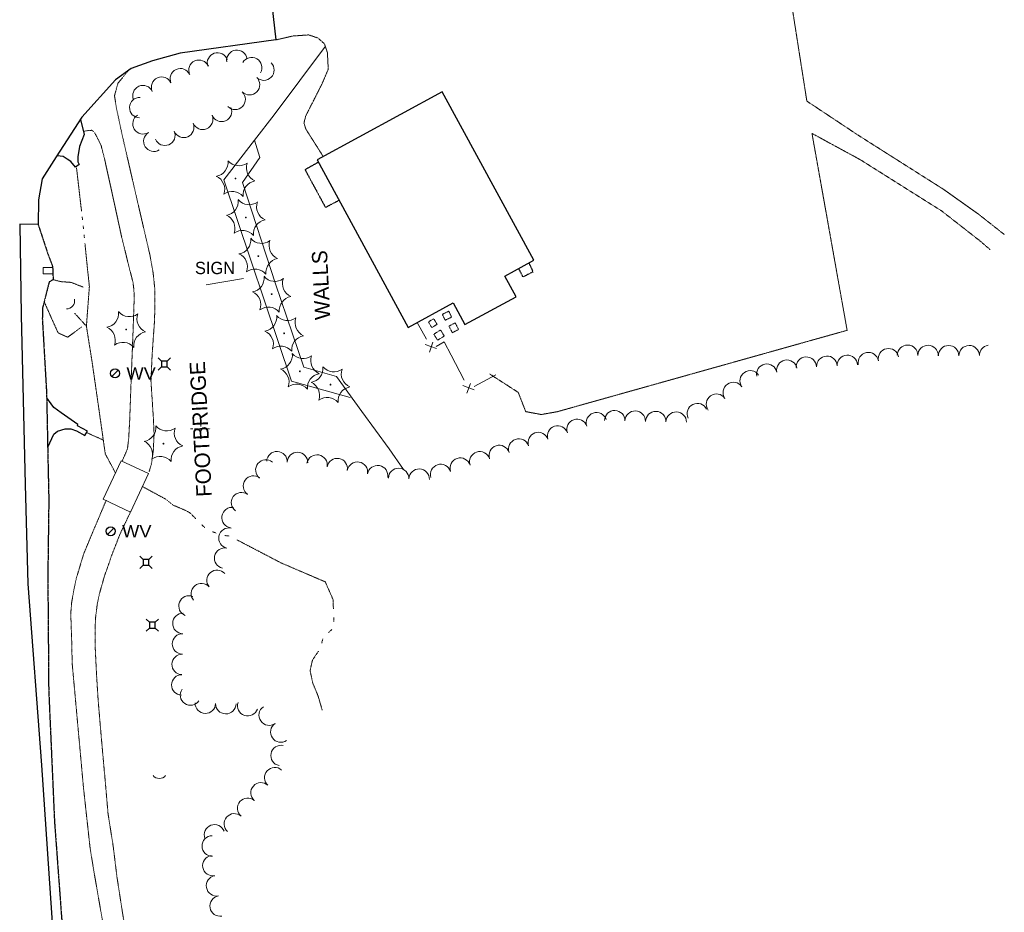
# Model space of a CAD drawing. Extents: x 386588 to 390135, y 96998 to 113606.
# Tile 73 of 93: x 388473 to 388858, y 107226 to 107575. Entities that reach past the tile are written whole.
import ezdxf
from ezdxf.enums import TextEntityAlignment as Align

# ---------------------------------------------------------------- set-up
doc = ezdxf.new("R2010")
doc.units = 0
doc.header["$MEASUREMENT"] = 0
for name, pattern in [('Efo', [1.25, 0.25, -0.075, -0.075, 0.85]), ('Wisdot3', [0.1875, 0.125, -0.0625]), ('Wisdot5', [0.1, 0.05, -0.05]), ('Wisdot6', [0.375, 0.125, -0.0625, 0.03125, -0.0625, 0.03125, -0.0625])]:
    doc.linetypes.add(name, pattern=pattern)
for name, color, linetype, lineweight in [('E_BLD', 241, 'Continuous', 25), ('E_DRN', 40, 'Continuous', 15), ('E_DWY', 2, 'Wisdot3', 15), ('E_LAND_Vegetation', 3, 'Continuous', 15), ('E_MISCPROP_Dash', 241, 'Wisdot3', 15), ('E_MISCPROP_HvyDash', 241, 'Wisdot3', 25), ('E_MISCPROP_Railing', 30, 'Continuous', 15), ('E_PATH_Sidewalk', 2, 'Wisdot5', 15), ('E_RDWY', 21, 'Continuous', 25), ('E_RDWY_Gravel', 21, 'Wisdot3', 25), ('E_SGN', 21, 'Continuous', 15), ('E_UTL_AG_Bold', 30, 'Continuous', 25), ('E_UTL_FO_UG', 30, 'Efo', 15), ('E_UTL_W', 5, 'Continuous', 25), ('E_WTR', 4, 'Wisdot6', 15)]:
    doc.layers.add(name, color=color, linetype=linetype, lineweight=lineweight)
doc.styles.add('Style-dot_font5', font='dot_font5.shx')
doc.styles.add('Style-IGR_FONT_0', font='dot_font15.shx')

# ---------------------------------------------------------------- blocks, each defined once
blk = doc.blocks.new('CULV')
at = {"layer": 'E_DRN'}
blk.add_arc((0, 6.15), 6.15, 216.8699, 323.1301, dxfattribs=at)
blk = doc.blocks.new('*U520')
at = {"color": 0, "linetype": 'ByBlock', "lineweight": -2, "transparency": 16777216}
for p, q in [((0, -1), (0, 1)), ((-1, 0), (1, 0))]:
    blk.add_line(p, q, dxfattribs=at)
blk = doc.blocks.new('INLET')
at = {"layer": 'E_DRN', "flags": 128}
blk.add_lwpolyline([(-7.5, 10), (7.5, 10), (7.5, 0), (-7.5, 0)], close=True, dxfattribs=at)
blk = doc.blocks.new('PED')
at = {"layer": 'E_UTL_AG_Bold'}
for p, q in [((-2.5, 2.5), (-5.33, 5.33)), ((2.5, 2.5), (5.33, 5.33)), ((-2.5, -2.5), (-5.33, -5.33)), ((2.5, -2.5), (5.33, -5.33))]:
    blk.add_line(p, q, dxfattribs=at)
at = {"layer": 'E_UTL_AG_Bold', "flags": 128}
blk.add_lwpolyline([(-2.5, -2.5), (2.5, -2.5), (2.5, 2.5), (-2.5, 2.5)], close=True, dxfattribs=at)
blk = doc.blocks.new('CTRE')
at = {"layer": 'E_LAND_Vegetation'}
blk.add_circle((0, 0), 0.223, dxfattribs=at)
for centre, start, end in [((-11.97, 8.96), 280.2067, 5.9716), ((1.81, 14.92), 220.2113, 305.9762), ((13.83, 5.89), 160.2113, 245.9762), ((-13.83, -5.9), 340.2113, 65.9762), ((-1.81, -14.93), 40.2113, 125.9762)]:
    blk.add_arc(centre, 7.87, start, end, dxfattribs=at)
at = {"layer": 'E_LAND_Vegetation', "extrusion": (0, 0, -1)}
blk.add_arc((-12.03, -9.04), 7.87, 354.0728, 79.7489, dxfattribs=at)
blk = doc.blocks.new('SIGN')
at = {"layer": 'E_SGN', "lineweight": 13, "style": 'Style-dot_font5'}
blk.add_text('SIGN', height=12, dxfattribs=at).set_placement((0, 0), align=Align.MIDDLE_CENTER)
blk = doc.blocks.new('WV')
at = {"layer": 'E_UTL_W'}
blk.add_line((-2.83, -2.83), (2.83, 2.83), dxfattribs=at)
blk.add_circle((0, 0), 4, dxfattribs=at)
at = {"layer": 'E_UTL_W', "style": 'Style-dot_font5', "width": 1.111111}
blk.add_text('WV', height=10.8, dxfattribs=at).set_placement((10, 0), align=Align.MIDDLE_LEFT)

msp = doc.modelspace()

# ---------------------------------------------------------------- linework, layer by layer
at = {"layer": 'E_BLD', "ltscale": 5}
for p, q in [((388638.45, 107547.12), (388589.51, 107520.51)), ((388674.28, 107481.2), (388638.45, 107547.12)), ((388589.51, 107520.51), (388625.14, 107454.95)), ((388662.9, 107475.01), (388674.28, 107481.2)), ((388667.31, 107466.9), (388662.9, 107475.01)), ((388647.34, 107456.04), (388667.31, 107466.9)), ((388625.14, 107454.95), (388642.74, 107464.51)), ((388642.74, 107464.51), (388647.34, 107456.04))]:
    msp.add_line(p, q, dxfattribs=at)
at = {"layer": 'E_DWY', "flags": 128}
for points in [[(388772.98, 107594.72), (388781.03, 107543.46), (388801.13, 107530.11), (388834.88, 107508.7), (388847.9, 107499.45)], [(388591.89, 107521.81), (388585.13, 107532.49), (388584.37, 107534.93), (388585.06, 107537.65), (388591.38, 107550.11), (388593.87, 107555.92), (388593.54, 107562.42), (388592.41, 107565.86), (388589.86, 107568.13), (388586.23, 107569.36), (388579.95, 107568.92), (388573.3, 107567.37)], [(388848.72, 107488.8), (388833.81, 107500.46), (388802.02, 107520.49), (388783.03, 107530.84), (388796.78, 107453.83), (388683.45, 107422), (388677.2, 107420.89), (388671.1, 107422.02), (388668.15, 107429.56), (388656.9, 107436.81)], [(388847.9, 107499.45), (388858.24, 107491.3)], [(388848.72, 107488.8), (388852.65, 107485.42)], [(388498.05, 107470.71), (388493.36, 107472.56), (388489.25, 107472.87), (388486.3, 107473.62)], [(388497.57, 107455.24), (388491.96, 107451.13), (388488.26, 107452.79), (388485.58, 107458.71), (388484.43, 107461.31), (388482.78, 107465.02)]]:
    msp.add_lwpolyline(points, dxfattribs=at)
at = {"layer": 'E_LAND_Vegetation'}
for centre, start, end in [((388558.13, 107559.41), 7.6081, 187.5928), ((388543.33, 107555.53), 24.3936, 204.3783), ((388550.58, 107558.38), 18.5263, 198.5109), ((388563.91, 107556.56), 329.8583, 149.843), ((388536.03, 107552.22), 24.3936, 204.3783), ((388568.71, 107555.6), 225.4198, 45.4045), ((388528.72, 107548.91), 24.3936, 204.3783), ((388563.08, 107549.89), 225.4198, 45.4045), ((388521.42, 107545.6), 24.3936, 204.3783), ((388520.17, 107540.91), 88.1934, 268.1781), ((388557.45, 107544.18), 225.4198, 45.4045), ((388552.14, 107539.46), 202.8485, 22.8332), ((388521.44, 107534.57), 121.9667, 301.9513), ((388544.75, 107536.35), 202.8485, 22.8332), ((388537.36, 107533.23), 202.8485, 22.8332), ((388525.68, 107527.77), 121.9667, 301.9513), ((388529.97, 107530.12), 202.8485, 22.8332), ((388820.4, 107444.07), 359.1025, 179.0871), ((388828.42, 107443.95), 359.1025, 179.0871), ((388836.46, 107443.87), 359.897, 179.8817), ((388844.52, 107443.89), 1.0452, 181.0299), ((388852.54, 107444.03), 99.1755, 181.0299), ((388796.84, 107440.12), 2.556, 182.5407), ((388805.09, 107441.16), 11.1085, 191.0932), ((388812.96, 107442.7), 11.1085, 191.0932), ((388765.37, 107436.66), 11.1978, 191.1824), ((388773.23, 107438.22), 11.1978, 191.1824), ((388780.82, 107439.4), 2.556, 182.5407), ((388788.83, 107439.76), 2.556, 182.5407), ((388758.87, 107434.06), 34.6825, 214.6672), ((388752.27, 107429.5), 34.6825, 214.6672), ((388745.68, 107424.94), 34.6825, 214.6672), ((388738.21, 107421.23), 25.7981, 205.7828), ((388698.77, 107417.64), 18.6995, 198.6842), ((388705.9, 107418.47), 358.7139, 178.6985), ((388713.91, 107418.29), 358.7139, 178.6985), ((388721.93, 107418.11), 358.7139, 178.6985), ((388729.95, 107417.93), 358.7139, 178.6985), ((388691.18, 107415.07), 18.6995, 198.6842), ((388675.99, 107409.93), 18.6995, 198.6842), ((388683.58, 107412.5), 18.6995, 198.6842), ((388668.39, 107407.36), 18.6995, 198.6842), ((388573.81, 107402.46), 357.6411, 177.6258), ((388581.82, 107402.13), 357.6411, 177.6258), ((388653.12, 107402.39), 17.986, 197.9707), ((388660.75, 107404.86), 17.986, 197.9707), ((388569.48, 107399.17), 50.7178, 230.7025), ((388589.48, 107401.13), 350.0142, 169.9988), ((388597.38, 107399.74), 350.0142, 169.9988), ((388605.27, 107398.35), 350.0142, 169.9988), ((388637.86, 107397.44), 17.986, 197.9707), ((388645.49, 107399.91), 17.986, 197.9707), ((388613.18, 107396.97), 350.277, 170.2617), ((388621.4, 107395.86), 358.262, 178.2466), ((388629.42, 107395.61), 358.262, 178.2466), ((388564.66, 107392.93), 54.1838, 234.1685), ((388559.97, 107386.42), 54.1838, 234.1685), ((388556.28, 107380.59), 81.6663, 261.6509), ((388555.05, 107372.53), 77.8317, 257.8164), ((388553.35, 107364.69), 77.8317, 257.8164), ((388550.38, 107356.05), 40.4974, 220.4821), ((388544.28, 107350.85), 40.4974, 220.4821), ((388539.42, 107346.02), 68.769, 248.7536), ((388537.04, 107339.19), 88.9673, 268.9519), ((388536.89, 107331.17), 88.9673, 268.9519), ((388536.75, 107323.16), 88.9673, 268.9519), ((388536.6, 107315.14), 88.9673, 268.9519), ((388540.01, 107311.2), 145.6536, 325.6383), ((388545.8, 107308), 178.7634, 358.7481), ((388553.82, 107307.82), 178.7634, 358.7481), ((388562.38, 107307.01), 161.0805, 341.0652), ((388570.78, 107303.31), 124.6286, 304.6133), ((388575.33, 107296.72), 124.6286, 304.6133), ((388575.42, 107287.52), 78.5096, 258.4943), ((388572.96, 107278.86), 47.923, 227.9076), ((388567.58, 107272.91), 47.923, 227.9076), ((388562.37, 107266.88), 49.2984, 229.283), ((388557.14, 107260.8), 49.2984, 229.283), ((388549.39, 107256.51), 20.1542, 200.1388), ((388548.51, 107252.14), 90.9466, 270.9313), ((388548.77, 107244.47), 100.194, 280.1787), ((388550.18, 107236.58), 100.194, 280.1787), ((388551.6, 107228.69), 100.194, 280.1787)]:
    msp.add_arc(centre, 4.01, start, end, dxfattribs=at)
at = {"layer": 'E_MISCPROP_Dash', "flags": 128}
for points in [[(388642.11, 107458.97), (388639.6, 107457.76), (388638.48, 107460.08), (388641, 107461.29)], [(388636.43, 107456.14), (388634.33, 107454.91), (388633.03, 107457.14), (388635.12, 107458.37)], [(388644.86, 107454.18), (388642.42, 107452.88), (388641.06, 107455.45), (388643.49, 107456.75)], [(388637.8, 107453.94), (388639.24, 107451.57), (388636.58, 107449.97), (388635.14, 107452.33)]]:
    msp.add_lwpolyline(points, close=True, dxfattribs=at)
at = {"layer": 'E_MISCPROP_HvyDash', "flags": 128}
for points in [[(388590.02, 107519.56), (388589.69, 107519.38), (388584.79, 107516.63), (388592.76, 107501.91), (388597.67, 107504.49), (388598.09, 107504.72)], [(388672.34, 107480.14), (388672.39, 107480.05), (388673.96, 107476.68), (388670.04, 107474.69), (388668.54, 107477.67), (388668.37, 107477.98)]]:
    msp.add_lwpolyline(points, dxfattribs=at)
at = {"layer": 'E_MISCPROP_Railing', "ltscale": 5}
for p, q in [((388636.26, 107446.69), (388631.78, 107448.27)), ((388633.46, 107445.3), (388634.8, 107449.15)), ((388650.9, 107430.51), (388646.48, 107432.25)), ((388648.05, 107429.22), (388649.52, 107433.01))]:
    msp.add_line(p, q, dxfattribs=at)
at = {"layer": 'E_MISCPROP_Railing', "flags": 128}
for points in [[(388592.74, 107564.96), (388572.71, 107538.11), (388565.08, 107528.2), (388567.16, 107521.42), (388560.37, 107511.64), (388573.24, 107472), (388584.34, 107439.42), (388597.04, 107435.76), (388607, 107422.06), (388617.72, 107407.44), (388623.27, 107399.43)], [(388602.49, 107427.52), (388579.53, 107433.98), (388552.98, 107512.73), (388565.08, 107528.2)], [(388632.23, 107450.41), (388628.61, 107456.83)], [(388641.99, 107444.05), (388639.25, 107449.32), (388636.08, 107447.53)], [(388647.01, 107434.37), (388641.99, 107444.05)], [(388659.34, 107436.43), (388650.9, 107431.88)]]:
    msp.add_lwpolyline(points, dxfattribs=at)
msp.add_lwpolyline([(388516.53, 107382.74), (388523.58, 107397.8), (388512.86, 107402.82), (388505.81, 107387.76)], close=True, dxfattribs=at)
at = {"layer": 'E_PATH_Sidewalk', "flags": 128}
for points in [[(388515.75, 107555.5), (388511.58, 107550.38), (388510.28, 107545.56), (388511.07, 107540.59), (388513.28, 107530.22), (388520, 107501.09), (388524.15, 107483.21), (388525.4, 107476.24), (388525.99, 107470.53), (388526.12, 107464.98), (388525.93, 107457.45), (388525.02, 107444.56), (388524.54, 107434.04), (388525.5, 107419.26), (388525.76, 107413.26), (388525.47, 107406.9), (388524.75, 107401.71), (388523.79, 107398.43)], [(388498.16, 107531.67), (388499.58, 107531.89), (388501.37, 107532.06), (388502.41, 107531.31), (388503.61, 107529.05), (388505.05, 107526.12), (388506.42, 107520.73), (388510.01, 107504.46), (388513.01, 107490.63), (388516.13, 107477.94), (388517.49, 107472.77), (388517.88, 107469.63), (388517.99, 107466.5), (388517.48, 107451.66), (388516.76, 107433.5), (388516.24, 107418.94), (388515.83, 107411.46), (388515.35, 107407.46), (388513.32, 107402.73)], [(388507.05, 107387.35), (388502.43, 107376.47), (388498.28, 107366.51), (388495.4, 107357.03), (388494.43, 107352.51), (388493.54, 107347.42), (388493.18, 107343.2), (388493.33, 107338.66), (388493.51, 107333.56), (388493.74, 107323.51), (388495.64, 107302.58), (388498.15, 107274.99), (388500.69, 107251.72), (388502.26, 107242.01), (388506.86, 107215.61), (388510.65, 107193.51), (388513.54, 107174.69), (388518.62, 107144.49), (388522.14, 107118.5), (388524.75, 107099.9), (388526.39, 107084.57), (388527.64, 107071.02), (388527.94, 107067.39)], [(388535.73, 107067.76), (388533.38, 107095.42), (388530.74, 107118.35), (388527.23, 107142.14), (388522.03, 107172.73), (388516.54, 107206.68), (388513.7, 107224.21), (388511.25, 107240.01), (388509.77, 107252.09), (388507.76, 107264.76), (388506.75, 107276.46), (388505.02, 107295.83), (388503.89, 107309.1), (388503.26, 107319.18), (388502.7, 107330.67), (388502.7, 107337.24), (388502.89, 107341.57), (388503.55, 107346.76), (388504.42, 107350.88), (388506.23, 107357.29), (388509.29, 107366.1), (388512.44, 107374.12), (388516.63, 107382.97)]]:
    msp.add_lwpolyline(points, dxfattribs=at)
at = {"layer": 'E_RDWY', "flags": 128}
for points in [[(388484.99, 107616.64), (388486.43, 107618.56), (388493.99, 107613.23), (388498.88, 107611.32), (388510.59, 107607.28), (388517.34, 107605.27), (388529.06, 107602.24), (388534.32, 107601.19), (388539.62, 107600.47), (388551.09, 107601.54), (388569.04, 107605.24), (388573.37, 107567.38), (388535.93, 107562.22), (388525.14, 107559.22), (388516.77, 107556.24), (388510.63, 107551.81), (388497.54, 107537.22), (388487.52, 107521.61), (388482.03, 107513.11), (388480.51, 107504.92), (388480.4, 107495.26)], [(388496.95, 107536.3), (388498.48, 107530.41), (388496.56, 107525.74), (388495.91, 107521.67), (388495.92, 107519.76), (388496.52, 107518.66), (388494.98, 107517.65), (388493.22, 107519.9), (388491.79, 107520.8), (388490.18, 107521.76), (388487.83, 107522.09)], [(388480.4, 107495.26), (388473.21, 107495.29), (388473.75, 107459.77), (388475.34, 107393.58), (388476.34, 107354.71), (388481.68, 107283.76), (388486.34, 107216.38), (388491.17, 107149.17), (388495.95, 107084.88), (388497.7, 107060.07)], [(388484.15, 107408.09), (388486.6, 107413.17), (388488.02, 107414.34), (388491.02, 107415.34), (388493.15, 107415.36), (388495.42, 107414.48), (388498.74, 107412.69), (388499.75, 107414.35), (388495.86, 107416.46), (388495.9, 107416.97), (388489.4, 107421.57), (388486.58, 107423.67), (388485.46, 107425.03), (388483.76, 107427.44)]]:
    msp.add_lwpolyline(points, dxfattribs=at)
at = {"layer": 'E_RDWY_Gravel', "flags": 128}
for points in [[(388480.4, 107495.26), (388484.15, 107483.93), (388486.07, 107478.78), (388486.3, 107473.62), (388484.76, 107472.78), (388482.18, 107462.7), (388482.05, 107458.43), (388483.73, 107429.12), (388484.2, 107405.5), (388484.59, 107387.49), (388484.2, 107357.95), (388484.55, 107313.1), (388486.81, 107261.76)], [(388486.81, 107261.76), (388491, 107204.95), (388495.66, 107131.34), (388501.1, 107060.73)]]:
    msp.add_lwpolyline(points, dxfattribs=at)
at = {"layer": 'E_SGN', "ltscale": 5}
msp.add_line((388560.7, 107474.05), (388546.19, 107471.64), dxfattribs=at)
at = {"layer": 'E_WTR', "flags": 128}
for points in [[(388495.44, 107517.33), (388497.38, 107500.49)], [(388497.65, 107498.17), (388497.79, 107497.01)], [(388498.04, 107494.69), (388498.15, 107493.52)], [(388498.39, 107491.2), (388498.5, 107490.04)], [(388498.73, 107487.72), (388499.62, 107478.85), (388500.46, 107470.91)], [(388510.64, 107398.08), (388506.66, 107405.54), (388505.38, 107414.6), (388501.65, 107440.6), (388499.3, 107455.45), (388494.73, 107460.48), (388499.3, 107455.45), (388500.46, 107470.91)], [(388499.42, 107413.8), (388505.85, 107410.93)], [(388521.09, 107392.79), (388530.36, 107387.77), (388533.13, 107385.51), (388537.81, 107383.48), (388539.75, 107382.48), (388542.03, 107380.19)], [(388544.44, 107377.78), (388545.65, 107376.58)], [(388548.63, 107375.06), (388550.22, 107374.46)], [(388553.47, 107373.54), (388555.16, 107373.37)], [(388558.2, 107371.86), (388575.4, 107362.87), (388580.25, 107360.79)], [(388580.25, 107360.79), (388592.72, 107355.44), (388595.76, 107348.47), (388595.88, 107344.95)], [(388596, 107341.55), (388596.06, 107339.85)], [(388595.26, 107336.82), (388594.03, 107335.65)], [(388591.79, 107333.16), (388591.3, 107331.53)], [(388590.08, 107328.38), (388587.7, 107324.84), (388586.77, 107320.76), (388587.78, 107315.97), (388589.92, 107310.76), (388591.52, 107305.26)]]:
    msp.add_lwpolyline(points, dxfattribs=at)

# ---------------------------------------------------------------- block references
at = {"layer": 'E_DRN'}
for name, p, xscale, yscale, zscale in [('INLET', (388484.29, 107475.89), 0.25, 0.25, 0.25), ('CULV', (388527.81, 107278.54), 0.5, 0.5, 0.5)]:
    msp.add_blockref(name, p, dxfattribs=dict(at, xscale=xscale, yscale=yscale, zscale=zscale))
at = {"layer": 'E_DRN', "xscale": 0.5, "yscale": 0.5, "zscale": 0.5, "rotation": 50.50249859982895}
msp.add_blockref('CULV', (388493.98, 107463.35), dxfattribs=at)
at = {"layer": 'E_LAND_Vegetation', "xscale": 0.7108526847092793, "yscale": 0.7108526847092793, "zscale": 0.7108526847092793}
for p in [(388557.62, 107513.17), (388561.62, 107497.93), (388566.52, 107482.82), (388571.74, 107467.96), (388514.84, 107454.15), (388576.65, 107452.63), (388582.77, 107437.79), (388594.74, 107432.59), (388529.4, 107409.51)]:
    msp.add_blockref('CTRE', p, dxfattribs=at)
at = {"layer": 'E_SGN', "xscale": 0.3999999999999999, "yscale": 0.3999999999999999, "zscale": 0.3999999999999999}
msp.add_blockref('SIGN', (388549.6, 107478.21), dxfattribs=at)
at = {"layer": 'E_UTL_AG_Bold', "xscale": 0.4503659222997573, "yscale": 0.4503659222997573, "zscale": 0.4503659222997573}
for p in [(388529.79, 107440.63), (388522.56, 107363.04), (388525.09, 107338.52)]:
    msp.add_blockref('PED', p, dxfattribs=at)
at = {"layer": 'E_UTL_FO_UG', "xscale": 4, "yscale": 4, "zscale": 4}
msp.add_blockref('*U520', (388543.98, 107415.36), dxfattribs=at)
at = {"layer": 'E_UTL_W', "xscale": 0.4444444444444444, "yscale": 0.4444444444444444, "zscale": 0.4444444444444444}
for p in [(388510.51, 107436.99), (388508.81, 107375.25)]:
    msp.add_blockref('WV', p, dxfattribs=at)

# ---------------------------------------------------------------- texts
at = {"layer": 'E_MISCPROP_Railing', "style": 'Style-IGR_FONT_0'}
msp.add_text('WALLS', height=6, rotation=92.7996, dxfattribs=at).set_placement((388591.71, 107457.92), align=Align.MIDDLE_LEFT)
at = {"layer": 'E_MISCPROP_Railing', "style": 'Style-IGR_FONT_0', "oblique": 360}
msp.add_text('FOOTBRIDGE', height=6, rotation=93.0027, dxfattribs=at).set_placement((388543.99, 107415.2), align=Align.MIDDLE_CENTER)

doc.saveas('drawing.dxf')
